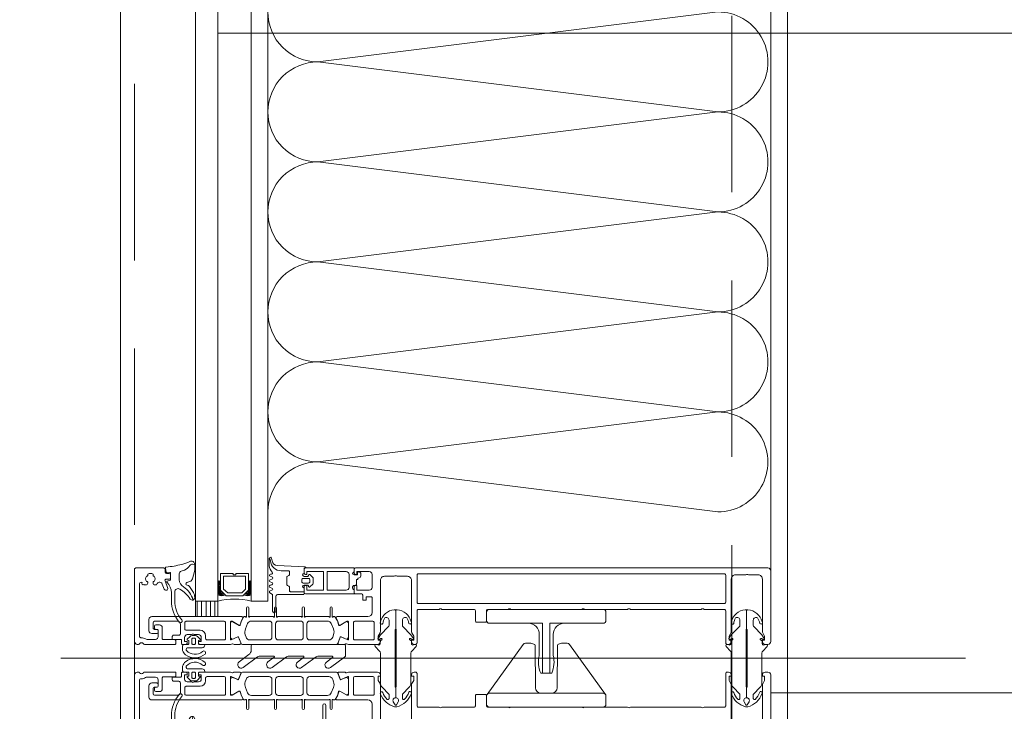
# Model space of a CAD drawing. Header units: millimetres. Extents: x 144573 to 336993, y 74252 to 247042.
# Tile 41 of 256: x 146685 to 147040, y 181411 to 181660. Entities that reach past the tile are written whole.
import ezdxf

# ---------------------------------------------------------------- set-up
doc = ezdxf.new("R2010")
doc.units = ezdxf.units.MM
doc.linetypes.add('ČERCHOVANÁ', pattern=[25.4, 12.7, -6.35, 0, -6.35])
doc.linetypes.add('ČÁRKOVANÁ', pattern=[19.05, 12.7, -6.35])
for name, color, linetype, lineweight in [('FASÁDA DETAILNÍ', 255, 'Continuous', 0), ('NOVA', 255, 'Continuous', 0), ('OSY', 255, 'Continuous', 0)]:
    doc.layers.add(name, color=color, linetype=linetype, lineweight=lineweight)

# ---------------------------------------------------------------- blocks, each defined once
blk = doc.blocks.new('284336')
for points in [[(-0.7, -9.6), (-10, -9.6, 0.414511), (-10.51, -10.11), (-10.51, -15.51, -1), (-11.69, -15.51), (-11.69, -9.6), (-12.69, -8.95, -0.668884), (-12.6, -8.23), (-11.99, -8.01, 0.766384), (-11.99, -7.21), (-12.6, -6.99, -0.76831), (-12.6, -6.23), (-11.99, -6.01, 0.766384), (-11.99, -5.21), (-12.6, -4.99, -0.76831), (-12.6, -4.23), (-11.99, -4.01, 0.766384), (-11.99, -3.21), (-12.6, -2.99, -0.877523), (-12.5, -2.22), (-12.1, -2.22, 0.698129), (-11.83, -1.5, -0.220231), (-12.89, 0.78), (-12.89, 3.45, -0.157143), (-12.82, 3.68), (-12.69, 3.42, -0.067482), (-12.48, 2.53, 0.393136), (-8.66, -1.02), (-6.1, -1.02, -0.414214), (-5.61, -1.51), (-5.61, -2.22, -0.267949), (-5.85, -2.65), (-6.35, -2.93, 0.267949), (-6.61, -3.38), (-6.61, -5.84, 0.267949), (-6.35, -6.29), (-5.85, -6.57, -0.267949), (-5.61, -7), (-5.61, -8.11, 0.414215), (-5.1, -8.62), (-0.41, -8.62), (-0.41, -9.31, -0.414212), (-0.7, -9.6)], [(-0.41, 0), (-0.41, -2, 0.990243), (-0.4, -3.02), (0.9, -3.02, 0.414214), (1.21, -2.71), (1.21, -2.61, -0.668123), (1.71, -2.4), (2.75, -3.45, -0.199004), (2.89, -3.79), (2.89, -5.43, -0.199038), (2.75, -5.77), (1.71, -6.82, -0.668191), (1.21, -6.61), (1.21, -6.51, 0.414214), (0.9, -6.2), (-0.4, -6.2, 0.990269), (-0.41, -7.22), (-0.41, -8.6), (-5.1, -8.6, -0.414215), (-5.59, -8.11), (-5.59, -7, 0.267949), (-5.84, -6.56), (-6.34, -6.27, -0.267949), (-6.59, -5.84), (-6.59, -3.38, -0.267949), (-6.34, -2.95), (-5.84, -2.66, 0.267949), (-5.59, -2.22), (-5.59, -1.51, 0.414214), (-6.1, -1), (-8.66, -1, -0.393156), (-12.46, 2.53, 0.067572), (-12.67, 3.43), (-12.8, 3.7, -0.637545), (-12.12, 3.53), (-11.92, 2.53, 0.344315), (-10.06, 0.91), (0, 0.38, -0.406913), (0.39, 0), (-0.41, 0)], [(1.7, -4.31, 0.414235), (1.2, -3.81), (-0.7, -3.81, 0.414214), (-1.2, -4.31), (-1.2, -4.91, 0.414214), (-0.7, -5.41), (1.2, -5.41, 0.414235), (1.7, -4.91), (1.7, -4.31)]]:
    blk.add_lwpolyline(points, format="xyb", close=True)
blk = doc.blocks.new('nesystémový nástavec 18')
for p, q in [((-18, 6.8), (-18, 8.8)), ((-17.5, 9.3), (-15.36, 9.3)), ((-11, 8), (-17, 8)), ((-17, 8), (-17, 6.3)), ((-15.36, 9.3), (0, 9.3)), ((-11, 1.3), (-11, 8)), ((-2.8, 8), (-9.7, 8)), ((-9.7, 1.3), (-9.7, 8)), ((-0.5, 7.3), (-0.5, 6.8)), ((0, 9.3), (0, 7.8)), ((-17, 6.3), (-17.5, 6.3)), ((-1.8, 2.3), (-1.8, 7)), ((0, 6.3), (0.55, 6.3)), ((0.55, 6.3), (0.95, 5.9)), ((0.95, 5.9), (0.95, 4.8)), ((0.95, 4.8), (0.95, 4.14)), ((0.95, 4.14), (1.2, 4.14)), ((1.4, 3.94), (1.4, 3.84)), ((1.6, 3.64), (1.6, 3.64)), ((-18, 0.5), (-18, 1.8)), ((-17.5, 2.3), (-17, 2.3)), ((-1.8, 0), (-17.5, 0)), ((-17, 2.3), (-17, 1.3)), ((-17, 1.3), (-11, 1.3)), ((-9.7, 1.3), (-2.8, 1.3)), ((0, 0), (-1.8, 0)), ((-0.4, 2.23), (-0.5, 2.04)), ((-0.5, 2.04), (-0.5, 2)), ((1.2, 2.44), (0, 2.44)), ((0, 1.5), (0, 0)), ((1.2, 1.85), (1.2, 2.44)), ((1.8, 1.37), (1.7, 1.35)), ((2.25, 1.63), (1.8, 1.37)), ((2.4, 2.84), (2.4, 1.89))]:
    blk.add_line(p, q)
for centre, radius, start, end in [((-17.5, 8.8), 0.5, 90, 180), ((-15.36, 9.8), 0.5, 270, 270.084), ((-2.8, 7), 1, 0, 90), ((0, 7.3), 0.5, 89.9955, 180.0071), ((-17.5, 6.8), 0.5, 180.0012, 269.9988), ((0, 6.8), 0.5, 179.9949, 270.006), ((0.75, 4.8), 0.2, 359.9656, 0.0344), ((1.2, 3.94), 0.2, 359.9707, 90.0249), ((1.6, 3.84), 0.2, 179.9737, 270.035), ((1.6, 2.84), 0.8, 0.0065, 89.9919), ((-17.5, 1.8), 0.5, 89.999, 180.0002), ((-17.5, 0.5), 0.5, 180, 270), ((-2.8, 2.3), 1, 270, 0), ((0, 2), 0.5, 179.9716, 270.0327), ((0, 1.94), 0.5, 89.9975, 144.0007), ((1.7, 1.85), 0.5, 179.9991, 270), ((2.1, 1.89), 0.3, 299.9815, 0.0183)]:
    blk.add_arc(centre, radius, start, end)
blk = doc.blocks.new('433270')
blk.add_lwpolyline([(1, 0, 0.414364), (0, -1), (0, -1.4, 0.255924), (0.23, -1.83, -0.547723), (0.23, -3.17, 0.255924), (0, -3.6), (0, -14.6, 0.414214), (0.3, -14.9), (1.2, -14.9, 0.414214), (1.7, -14.4), (1.7, -10.3, -0.414214), (2, -10), (6, -10, 0.414248), (7, -9), (7, -7.7, 0.414179), (6.5, -7.2), (5.7, -7.2, 0.414232), (5.4, -7.5), (5.4, -8.2, -0.414198), (5.1, -8.5), (2.8, -8.5, -0.414204), (1.8, -7.5), (1.8, -4.49, -0.147432), (1.97, -3.94, 0.147461), (2.4, -2.5), (2.4, -2.3, -0.414214), (2.9, -1.8), (21.87, -1.8, -0.668178), (22.22, -2.65), (22.16, -2.72, 1), (21.59, -3.29), (21.52, -3.35, 0.198912), (21.38, -3.71), (21.38, -4.05, 0.414214), (22.08, -4.75), (22.38, -4.75, 0.576988), (22.64, -4.3, -0.311246), (24.56, -4.3, 0.576988), (24.82, -4.75), (25.3, -4.75, -0.260065), (25.3, -6.65), (24.82, -6.65, 0.576988), (24.56, -7.1, -0.311246), (22.64, -7.1, 0.576988), (22.38, -6.65), (22.08, -6.65, 0.414214), (21.38, -7.35), (21.38, -7.61, 0.267949), (21.63, -8.04), (21.89, -8.2, -0.637047), (21.73, -10), (19.83, -10.7, 0.315299), (19.5, -11.17), (19.5, -11.49, 0.520567), (20.17, -11.96), (22.83, -10.99, -0.520567), (23.5, -11.46), (23.5, -12.5, 0.414062), (24, -13), (25, -13, 0.414186), (25.5, -12.5), (25.5, -11.5, -0.414182), (26, -11), (27, -11, 0.414214), (27.5, -10.5), (27.5, -0.5, 0.414214), (27, 0), (1, 0)], format="xyb", close=True)
blk = doc.blocks.new('284325')
for points in [[(0.84, -5.23, -0.560316), (0.94, -4.73), (1.94, -4.36, 0.3153), (2.14, -4.08), (2.14, -1.89, 0.451558), (1.8, -1.59), (0.9, -1.7, -0.399586), (0.57, -1.46), (0.3, -0.07, -0.415977), (0.53, 0.29, 0.024107), (6.15, 1.24, 0.076636), (8.99, 2.34, -0.577615), (10.79, 1.3), (10.02, 1.37, 0.283171), (9.08, 0.9, -0.168429), (7.07, -0.74), (5.9, -1.16, 0.315302), (5.24, -2.1), (5.24, -4.21, 0.269719), (6.76, -6.82, -0.194797), (10.18, -11.53, -0.342663), (9.17, -11.17, 0.119207), (5.43, -7.59, 0.578571), (3.63, -8.62), (3.63, -11.77, 0.176415), (6.16, -18.72, -1), (5.24, -19.49, -0.176415), (2.43, -11.77), (2.43, -8.89, 0.208286), (0.84, -5.23)], [(8.95, -6.65), (10.32, -8.78, -0.134555), (10.79, -10.63, -0.339795), (10.19, -11.53, 0.194788), (6.76, -6.81, -0.269736), (5.25, -4.21), (5.25, -2.1, -0.315302), (5.9, -1.17), (7.07, -0.74, 0.168429), (9.09, 0.89, -0.283167), (10.01, 1.36), (10.79, 1.29), (10.79, -0.74, -0.070852), (10.71, -1.3), (9.95, -3.93, -0.241839), (9.08, -4.83), (7.93, -5.22, 0.836024), (8.08, -6.19), (8.11, -6.19, -0.255349), (8.95, -6.65)]]:
    blk.add_lwpolyline(points, format="xyb", close=True)
blk = doc.blocks.new('*U1335')
for points in [[(0, 0, 0.414243), (0.1, 0.1), (0, 0.9, -1.0001), (0.2, 0.9), (0.1, 0.1, 0.414228), (0.2, 0, 0.414228)], [(0.2, 0, 0.414243), (0.3, 0.1), (0.2, 0.9, -1.0001), (0.4, 0.9), (0.3, 0.1, 0.414228), (0.4, 0, 0.414228)], [(0.4, 0, 0.414243), (0.5, 0.1), (0.4, 0.9, -1.0001), (0.6, 0.9), (0.5, 0.1, 0.414228), (0.6, 0, 0.414228)], [(0.6, 0, 0.414243), (0.7, 0.1), (0.6, 0.9, -1.0001), (0.8, 0.9), (0.7, 0.1, 0.414228), (0.8, 0, 0.414228)], [(0.8, 0, 0.414243), (0.9, 0.1), (0.8, 0.9, -1.0001), (1, 0.9), (0.9, 0.1, 0.414228), (1, 0, 0.414228)], [(1, 0, 0.414243), (1.1, 0.1), (1, 0.9, -1.0001), (1.2, 0.9), (1.1, 0.1, 0.414228), (1.2, 0, 0.414228)], [(1.2, 0, 0.414243), (1.3, 0.1), (1.2, 0.9, -1.0001), (1.4, 0.9), (1.3, 0.1, 0.414228), (1.4, 0, 0.414228)], [(1.4, 0, 0.414243), (1.5, 0.1), (1.4, 0.9, -1.0001), (1.6, 0.9), (1.5, 0.1, 0.414228), (1.6, 0, 0.414228)], [(1.6, 0, 0.414243), (1.7, 0.1), (1.6, 0.9, -1.0001), (1.8, 0.9), (1.7, 0.1, 0.414228), (1.8, 0, 0.414228)], [(1.8, 0, 0.414243), (1.9, 0.1), (1.8001, 0.9, -1.0001), (2, 0.9), (1.9001, 0.1, 0.414228), (2, 0, 0.414228)]]:
    blk.add_lwpolyline(points, format="xyb")
blk = doc.blocks.new('244748_a')
blk.add_lwpolyline([(8.32, -1.69, 0.082248), (6.34, -0.9, -1.09695), (6.94, -0.1, -0.315353), (11.26, -5.15, -0.480529), (10.87, -5.64), (4.27, -5.64), (4.08, -5.45), (-16.53, -5.45), (-16.72, -5.64), (-20.43, -5.64, 0.574019), (-21.93, -4.78), (-22.99, -5.4, 0.524827), (-22.99, -5.9), (-21.93, -6.52, 0.574021), (-20.43, -5.66), (-16.72, -5.66), (-16.53, -5.85), (4.08, -5.85), (4.27, -5.66), (10.87, -5.66, -0.480529), (11.26, -6.15, -0.326229), (6.88, -11.09, -1.09695), (6.28, -10.3, 0.081457), (8.32, -9.61, 0.599203), (7.48, -8.05), (5.52, -8.05, 0.198965), (5.17, -8.2), (2.22, -11.15), (0.93, -12.01, -0.738038), (0.51, -11.62), (0.87, -11, 1), (0.35, -10.7), (0, -11.3), (-0.98, -11.3, 0.619205), (-1.45, -12.06), (-1.28, -12.43, -0.808139), (-2.04, -13.04), (-3.63, -11.44, 0.198906), (-4.34, -11.15), (-14.99, -11.15, -0.198936), (-16.76, -10.42), (-18.98, -8.2, 0.198942), (-19.33, -8.05), (-20.67, -8.05, 0.500217), (-21.09, -8.73, 0.122037), (-18.5, -10.27, -1.093735), (-19.1, -11.07, -0.240768), (-23.7, -6.07, -0.106226), (-23.7, -5.23, -0.256232), (-19, -0.13, -1.093735), (-18.4, -0.92, 0.116856), (-21.09, -2.57, 0.500217), (-20.67, -3.25), (-19.33, -3.25, 0.198942), (-18.98, -3.1), (-16.75, -0.88, -0.198936), (-14.99, -0.15), (-4.34, -0.15, 0.198907), (-3.63, 0.14), (-2.04, 1.74, -0.808139), (-1.28, 1.13), (-1.45, 0.76, 0.619205), (-0.98, 0), (0, 0), (0.35, -0.6, 1), (0.87, -0.3), (0.51, 0.32, -0.738038), (0.93, 0.71), (2.22, -0.15), (5.17, -3.1, 0.198965), (5.52, -3.25), (7.48, -3.25, 0.599203)], format="xyb", close=True)
blk = doc.blocks.new('236134_0100_s_v')
for points in [[(22.8, -23), (22.8, -5), (42, -5, 0.414214), (43, -4), (43, -1, 0.414214), (42, 0), (1, 0, 0.414214), (0, -1), (0, -4, 0.414214), (1, -5), (20.2, -5), (20.2, -23)], [(15, -5, -0.414214), (19, -9), (19, -16.57, 0.165764), (19.53, -23), (23.47, -23, 0.165764), (24, -16.57), (24, -9, -0.414214), (28, -5)]]:
    blk.add_lwpolyline(points, format="xyb")
blk = doc.blocks.new('236134_0200_s_v')
for points in [[(19.58, 5, -0.41166), (17.58, 6.98), (17.45, 22.25, 0.344217), (17.07, 22.73), (16, 23), (14, 23, 0.240828), (13.19, 22.59), (0.19, 4.59)], [(23.42, 5, 0.41166), (25.42, 6.98), (25.55, 22.25, -0.344217), (25.93, 22.73), (27, 23), (29, 23, -0.240828), (29.81, 22.59), (42.81, 4.59)]]:
    blk.add_lwpolyline(points, format="xyb")
blk.add_lwpolyline([(42, 5), (1, 5, 0.414214), (0, 4), (0, 1, 0.414214), (1, 0), (42, 0, 0.414214), (43, 1), (43, 4, 0.414214)], format="xyb", close=True)
blk = doc.blocks.new('288126')
for points in [[(-16.5, 0), (16.5, 0)], [(-17, -2.08), (-17, -0.5)], [(17, -0.5), (17, -3.8)], [(-21.36, -6.34), (-17.8, -3.69)], [(-14.71, -4.5), (-19.87, -8.34)], [(-8.83, -4.3), (-14.11, -4.3)], [(-10.96, -6.34), (-8.71, -4.66)], [(-4.31, -4.5), (-9.47, -8.34)], [(1.81, -4.3), (-3.71, -4.3)], [(-0.35, -6.36), (1.93, -4.66)], [(6.33, -4.5), (1.14, -8.37)], [(12.21, -4.3), (6.93, -4.3)], [(10.05, -6.36), (12.33, -4.66)], [(16.6, -4.6), (11.54, -8.37)]]:
    blk.add_lwpolyline(points)
for centre, radius, start, end in [((16.5, -0.5), 0.5, 0, 90), ((-16.5, -0.5), 0.5, 90, 180), ((-20.61, -7.34), 1.25, 126.7059, 306.7059), ((-10.21, -7.34), 1.25, 126.7059, 306.7059), ((0.4, -7.37), 1.25, 126.7059, 306.7059), ((10.8, -7.37), 1.25, 126.7059, 306.7059), ((16, -3.8), 1, 306.7059, 0)]:
    blk.add_arc(centre, radius, start, end)
at = {"extrusion": (0, 0, -1)}
for centre, radius, start, end in [((19, -2.08), 2, 180, 233.2941), ((14.11, -5.3), 1, 53.2941, 90), ((8.83, -4.5), 0.2, 90, 233.2941), ((3.71, -5.3), 1, 53.2941, 90), ((-1.81, -4.5), 0.2, 90, 233.2941), ((-6.93, -5.3), 1, 53.2941, 90), ((-12.21, -4.5), 0.2, 90, 233.2941)]:
    blk.add_arc(centre, radius, start, end, dxfattribs=at)
blk = doc.blocks.new('246426')
for points in [[(-1.84, 0.64), (-2.86, -0.38, 0.198926), (-3.15, -1.09), (-3.15, -2.31, 0.198926), (-2.86, -3.02), (-1.84, -4.04, 0.637051), (-1.5, -3.92), (-1.45, -3.4), (-0.3, -3.4, -0.41484), (0, -3.7), (0, -5.19, 0.414232), (0.5, -5.69), (2.14, -5.69, 0.071862), (2.2, -5.68, 0.157876), (3.73, -4.64, 0.360336), (3.48, 2.39, 0.964062), (2.54, 1.48, -0.403385), (2.25, -4.34, -0.190964), (2.11, -4.39), (1.7, -4.39, -0.414214), (1.2, -3.89), (1.2, 1.31, 0.414201), (0.2, 2.31), (0, 2.31), (0, 0.3, -0.414214), (-0.3, 0), (-1.45, 0), (-1.5, 0.52, 0.637051), (-1.84, 0.64)], [(-2.25, -1.4, -0.414214), (-1.85, -1), (-0.4, -1, -0.414214), (0, -1.4), (0, -2, -0.414214), (-0.4, -2.4), (-1.85, -2.4, -0.414214), (-2.25, -2), (-2.25, -1.4)]]:
    blk.add_lwpolyline(points, format="xyb", close=True)

msp = doc.modelspace()

# ---------------------------------------------------------------- hatches: boundary and pattern name
at = {"layer": 'FASÁDA DETAILNÍ'}
h = msp.add_hatch(dxfattribs=at)
h.set_pattern_fill('ANSI31', color=256, scale=0.5, angle=585)
h.set_pattern_definition([(270, (214136.837, 171130.8375), (1.5875, -8e-16), [])])
h.paths.add_polyline_path([(146756.48, 181445.259), (146756.48, 181450.759), (146748.48, 181450.759), (146748.48, 181445.259)])

# ---------------------------------------------------------------- linework, layer by layer
for p, q in [((146748.48, 181450.759), (146748.48, 181859.759)), ((146756.48, 181859.759), (146756.48, 181450.759)), ((146768.48, 181450.759), (146768.48, 181859.759)), ((146774.48, 181859.759), (146774.48, 181450.759)), ((146756.48, 181450.759), (146748.48, 181450.759)), ((146774.48, 181450.759), (146768.48, 181450.759)), ((147025.604, 181430.259), (146699.912, 181430.259))]:
    msp.add_line(p, q, dxfattribs=at)
for points in [[(173301.48, 174615.259), (146721.48, 174615.259), (146721.48, 198295.259), (173301.48, 198295.259)], [(173061.48, 174855.259), (146961.48, 174855.259), (146961.48, 198055.259), (173061.48, 198055.259)], [(146767.48, 181460.759), (146767.48, 181454.759), (146765.48, 181452.759), (146759.48, 181452.759), (146757.48, 181454.759), (146757.48, 181460.759), (146761.98, 181460.759), (146761.98, 181460.259), (146762.98, 181460.259), (146762.98, 181460.759)], [(146758.48, 181459.759), (146766.48, 181459.759), (146766.48, 181455.173), (146765.066, 181453.759), (146760.033, 181453.759), (146758.48, 181455.173)], [(146748.48, 181445.259), (146748.48, 181450.759), (146756.48, 181450.759), (146756.48, 181445.259)]]:
    msp.add_lwpolyline(points, close=True, dxfattribs=at)
at = {"layer": 'FASÁDA DETAILNÍ', "linetype": 'ČÁRKOVANÁ', "ltscale": 5}
for points in [[(173296.48, 174620.259), (146726.48, 174620.259), (146726.48, 198290.259), (173296.48, 198290.259)], [(173081.48, 174835.259), (146941.48, 174835.259), (146941.48, 198075.259), (173081.48, 198075.259)]]:
    msp.add_lwpolyline(points, close=True, dxfattribs=at)
at = {"layer": 'FASÁDA DETAILNÍ'}
msp.add_lwpolyline([(146955.48, 181461.759), (146955.48, 181848.759)], dxfattribs=at)
for points in [[(146954.48, 181462.759), (146805.98, 181462.759, 0.4142136), (146805.48, 181462.259), (146805.48, 181460.959, 0.4142197), (146805.98, 181460.459), (146806.48, 181460.459), (146806.48, 181461.459), (146810.98, 181461.459, -0.4142136), (146811.98, 181460.459), (146811.98, 181455.759, -0.4142136), (146810.98, 181454.759), (146806.48, 181454.759), (146806.48, 181456.459), (146805.98, 181456.459, 0.4142012), (146805.48, 181455.959), (146805.48, 181453.959, 0.4142136), (146805.98, 181453.459), (146808.123, 181453.459, -0.4142136), (146808.623, 181452.959), (146808.623, 181451.159), (146809.874, 181451.159), (146809.874, 181452.359), (146811.68, 181452.359, -0.4142136), (146811.98, 181452.059), (146811.98, 181446.76, -0.4141667), (146810.48, 181445.26), (146803.482, 181445.259), (146799.382, 181445.259, 0.5773503), (146799.036, 181444.659), (146799.534, 181443.796), (146799.962, 181442.304, 0.4887011), (146800.401, 181442.127), (146802.867, 181443.559), (146803.287, 181443.559, -0.4325656), (146803.482, 181443.359), (146803.482, 181437.054, -0.5483974), (146803.201, 181436.868), (146800.817, 181437.937, 0.4253361), (146800.55, 181437.829), (146799.733, 181435.806, 0.5315629), (146800.104, 181435.256), (146802.168, 181435.256, 0.2313061), (146802.405, 181435.372, -0.3061853), (146802.725, 181435.476), (146803.482, 181435.259), (146813.986, 181435.259, 0.4142136), (146814.986, 181436.259), (146814.986, 181436.759), (146814.186, 181436.759), (146814.186, 181438.259), (146814.846, 181439.402, 0.1316504), (146814.98, 181439.902), (146814.98, 181458.267, -0.4142136), (146816.48, 181459.767), (146819.981, 181459.767, -0.3999851), (146820.981, 181459.767), (146824.68, 181459.767, -0.4142136), (146826.18, 181458.267), (146826.18, 181439.902, 0.1316504), (146826.314, 181439.402), (146826.974, 181438.259), (146826.974, 181436.759), (146826.174, 181436.759), (146826.174, 181436.259, 0.4142136), (146827.174, 181435.259), (146827.68, 181435.259, 0.4142136), (146828.18, 181435.759), (146828.18, 181447.359, -0.4142136), (146828.68, 181447.859), (146836.08, 181447.859, -0.3999851), (146837.08, 181447.859), (146848.68, 181447.859, -0.4142136), (146849.18, 181447.359), (146849.18, 181443.759, 0.4142136), (146849.68, 181443.259), (146852.68, 181443.259, 0.4142136), (146853.18, 181443.759), (146853.18, 181447.359, -0.4142136), (146853.68, 181447.859), (146860.98, 181447.859, -0.38324), (146861.98, 181447.859), (146887.48, 181447.859, -0.38324), (146888.48, 181447.859), (146903.98, 181447.859, -0.38324), (146904.98, 181447.859), (146930.48, 181447.859, -0.38324), (146931.48, 181447.859), (146938.78, 181447.859, -0.4142136), (146939.28, 181447.359), (146939.28, 181435.759, 0.4142136), (146939.78, 181435.259), (146940.28, 181435.259, 0.4142136), (146941.28, 181436.259), (146941.28, 181436.759), (146940.48, 181436.759), (146940.48, 181438.259), (146941.146, 181439.412, 0.1169365), (146941.28, 181439.912), (146941.28, 181458.767, -0.4142315), (146942.78, 181460.267), (146946.49, 181460.267, -0.3999851), (146947.49, 181460.267), (146950.98, 181460.267, -0.4142315), (146952.48, 181458.767), (146952.48, 181439.912, 0.1169365), (146952.614, 181439.412), (146953.28, 181438.259), (146953.28, 181436.759), (146952.48, 181436.759), (146952.48, 181436.259, 0.4142136), (146953.48, 181435.259), (146954.48, 181435.259, 0.4142136), (146955.48, 181436.259), (146955.48, 181461.759, 0.4142135), (146954.48, 181462.759)], [(146828.68, 181460.659), (146938.78, 181460.659, -0.4142136), (146939.28, 181460.159), (146939.28, 181450.459, -0.4142136), (146938.78, 181449.959), (146828.68, 181449.959, -0.4142136), (146828.18, 181450.459), (146828.18, 181460.159, -0.4142136), (146828.68, 181460.659)], [(146799.141, 181435.259), (146787.23, 181435.258), (146765.319, 181435.259, -0.3058367), (146764.855, 181435.572), (146763.933, 181437.859, 0.4253361), (146763.665, 181437.966), (146762.047, 181437.25, -0.5437525), (146760.99, 181437.934), (146760.99, 181442.839, -0.5781822), (146761.891, 181443.357), (146764.083, 181442.096, 0.4885049), (146764.522, 181442.273), (146764.956, 181443.787), (146765.719, 181445.108, -0.2824777), (146765.995, 181445.258), (146766.44, 181445.258, 1.4470094), (146766.79, 181445.39), (146766.79, 181448.358, -1), (146767.59, 181448.358), (146767.59, 181445.39, 1.4470094), (146767.941, 181445.258), (146776.48, 181445.258, 1.4470094), (146776.83, 181445.39), (146776.83, 181448.358, -1), (146777.63, 181448.358), (146777.63, 181445.39, 1.4470094), (146777.981, 181445.258), (146786.48, 181445.258, 1.4470094), (146786.83, 181445.39), (146786.83, 181448.358, -1), (146787.63, 181448.358), (146787.63, 181445.39, 1.4470094), (146787.981, 181445.258), (146796.52, 181445.258, 1.4470094), (146796.87, 181445.39), (146796.87, 181448.358, -1), (146797.67, 181448.358), (146797.67, 181445.39, 1.4470094), (146798.021, 181445.258), (146798.465, 181445.258, -0.2824777), (146798.741, 181445.108), (146799.504, 181443.787), (146799.938, 181442.273, 0.4885049), (146800.377, 181442.096), (146802.569, 181443.357, -0.5781822), (146803.47, 181442.839), (146803.47, 181437.934, -0.5437525), (146802.413, 181437.25), (146800.795, 181437.966, 0.4253361), (146800.528, 181437.859), (146799.605, 181435.572, -0.3058367), (146799.141, 181435.259)], [(146760.98, 181435.259), (146749.98, 181435.259, -0.4144257), (146749.48, 181435.759), (146749.48, 181436.252), (146750.48, 181436.252), (146750.48, 181437.752, 0.4142136), (146749.48, 181438.752), (146747.98, 181438.752, 0.3999851), (146746.98, 181438.752), (146745.48, 181438.752, 0.4142136), (146744.48, 181437.752), (146744.48, 181436.259), (146745.48, 181436.259), (146745.48, 181435.759, -0.4144559), (146744.98, 181435.259), (146743.68, 181435.26, -0.4139712), (146743.38, 181435.56), (146743.38, 181436.758, 0.4142136), (146743.08, 181437.058), (146740.08, 181437.058), (146740.08, 181438.058, -0.4142136), (146740.58, 181438.558), (146742.48, 181438.558, 0.4142136), (146742.98, 181439.058), (146742.98, 181442.559, 0.4142056), (146741.98, 181443.559), (146733.68, 181443.559, 0.4142063), (146733.18, 181443.059), (146733.18, 181441.159, 0.414219), (146733.68, 181440.659), (146734.48, 181440.659, -0.4142136), (146734.98, 181440.159), (146734.98, 181439.659, -0.4142136), (146734.48, 181439.159), (146732.68, 181439.159, -0.4142136), (146731.68, 181440.159), (146731.68, 181444.259, -0.4142136), (146732.68, 181445.259), (146760.98, 181445.259), (146765.08, 181445.259, -0.5773503), (146765.427, 181444.659), (146764.928, 181443.796), (146764.5, 181442.304, -0.4887011), (146764.061, 181442.127), (146761.596, 181443.559), (146761.175, 181443.559, 0.4325656), (146760.98, 181443.359), (146760.98, 181437.054, 0.5483974), (146761.262, 181436.868), (146763.646, 181437.937, -0.4253361), (146763.913, 181437.829), (146764.729, 181435.806, -0.5315625), (146764.358, 181435.256), (146762.294, 181435.256, -0.2313061), (146762.057, 181435.372, 0.3061853), (146761.738, 181435.476), (146760.98, 181435.259)], [(146758.78, 181443.559), (146745.08, 181443.559, 0.4142136), (146744.58, 181443.059), (146744.58, 181440.852, 0.4142136), (146745.08, 181440.352), (146750.05, 181440.352, -0.4111388), (146752.08, 181438.352), (146752.08, 181437.359, 0.4142136), (146752.58, 181436.859), (146758.78, 181436.859, 0.4142136), (146759.28, 181437.359), (146759.28, 181443.059, 0.4142136), (146758.78, 181443.559)], [(146768.03, 181436.858), (146774.93, 181436.858, 0.4142178), (146775.93, 181437.858), (146775.93, 181442.658, 0.4142178), (146774.93, 181443.658), (146768.568, 181443.658, 0.305619), (146767.177, 181442.72), (146766.399, 181440.796, 0.1764286), (146766.327, 181438.744), (146766.603, 181437.894, 0.3249157), (146768.03, 181436.858)], [(146778.23, 181436.858), (146786.23, 181436.858, 0.4142136), (146787.23, 181437.858), (146787.23, 181442.658, 0.4142136), (146786.23, 181443.658), (146778.23, 181443.658, 0.4142136), (146777.23, 181442.658), (146777.23, 181437.858, 0.4142136), (146778.23, 181436.858)], [(146789.53, 181436.858), (146796.43, 181436.858, 0.3249157), (146797.857, 181437.894), (146798.133, 181438.744, 0.1764286), (146798.061, 181440.796), (146797.283, 181442.72, 0.305619), (146795.892, 181443.658), (146789.53, 181443.658, 0.4142178), (146788.53, 181442.658), (146788.53, 181437.858, 0.4142178), (146789.53, 181436.858)], [(146812.78, 181437.359, -0.4142136), (146812.28, 181436.859), (146805.78, 181436.859, -0.4142136), (146805.28, 181437.359), (146805.28, 181443.059, -0.4142136), (146805.78, 181443.559), (146812.28, 181443.559, -0.4142136), (146812.78, 181443.059), (146812.78, 181437.359)], [(146760.98, 181425.259), (146749.98, 181425.259, 0.4144257), (146749.48, 181424.759), (146749.48, 181424.265), (146750.48, 181424.265), (146750.48, 181422.765, -0.4142136), (146749.48, 181421.765), (146747.98, 181421.765, -0.3999851), (146746.98, 181421.765), (146745.48, 181421.765, -0.4142136), (146744.48, 181422.765), (146744.48, 181424.259), (146745.48, 181424.259), (146745.48, 181424.759, 0.4144559), (146744.98, 181425.259), (146743.68, 181425.257, 0.4139712), (146743.38, 181424.957), (146743.38, 181423.759, -0.4142136), (146743.08, 181423.459), (146740.08, 181423.459), (146740.08, 181422.459, 0.4142136), (146740.58, 181421.959), (146742.48, 181421.959, -0.4142136), (146742.98, 181421.459), (146742.98, 181417.959, -0.4142056), (146741.98, 181416.959), (146733.68, 181416.959, -0.4142063), (146733.18, 181417.459), (146733.18, 181419.359, -0.414219), (146733.68, 181419.859), (146734.48, 181419.859, 0.4142136), (146734.98, 181420.359), (146734.98, 181420.859, 0.4142136), (146734.48, 181421.359), (146732.68, 181421.359, 0.4142136), (146731.68, 181420.359), (146731.68, 181416.259, 0.4142136), (146732.68, 181415.259), (146760.98, 181415.259), (146765.08, 181415.258, 0.5773503), (146765.427, 181415.858), (146764.928, 181416.722), (146764.5, 181418.214, 0.4887011), (146764.061, 181418.39), (146761.596, 181416.959), (146761.175, 181416.959, -0.4325656), (146760.98, 181417.159), (146760.98, 181423.463, -0.5483974), (146761.262, 181423.649), (146763.646, 181422.58, 0.4253361), (146763.913, 181422.688), (146764.729, 181424.711, 0.5315625), (146764.358, 181425.261), (146762.294, 181425.261, 0.2313061), (146762.057, 181425.145, -0.3061853), (146761.738, 181425.041), (146760.98, 181425.259)], [(146758.78, 181416.959), (146745.08, 181416.959, -0.4142136), (146744.58, 181417.459), (146744.58, 181419.665, -0.4142136), (146745.08, 181420.165), (146750.05, 181420.165, 0.4111388), (146752.08, 181422.165), (146752.08, 181423.159, -0.4142136), (146752.58, 181423.659), (146758.78, 181423.659, -0.4142136), (146759.28, 181423.159), (146759.28, 181417.459, -0.4142136), (146758.78, 181416.959)], [(146799.141, 181425.259), (146787.23, 181425.259), (146765.319, 181425.259, 0.3058367), (146764.855, 181424.946), (146763.933, 181422.659, -0.4253361), (146763.665, 181422.551), (146762.047, 181423.267, 0.5437525), (146760.99, 181422.583), (146760.99, 181417.679, 0.5781822), (146761.891, 181417.16), (146764.083, 181418.421, -0.4885049), (146764.522, 181418.244), (146764.956, 181416.73), (146765.719, 181415.409, 0.2824777), (146765.995, 181415.259), (146766.44, 181415.259, -1.4470094), (146766.79, 181415.127), (146766.79, 181412.159, 1), (146767.59, 181412.159), (146767.59, 181415.127, -1.4470094), (146767.941, 181415.26), (146776.48, 181415.259, -1.4470094), (146776.83, 181415.127), (146776.83, 181412.159, 1), (146777.63, 181412.159), (146777.63, 181415.127, -1.4470094), (146777.981, 181415.26), (146786.48, 181415.259, -1.4470094), (146786.83, 181415.127), (146786.83, 181412.159, 1), (146787.63, 181412.159), (146787.63, 181415.127, -1.4470094), (146787.981, 181415.26), (146796.52, 181415.259, -1.4470094), (146796.87, 181415.127), (146796.87, 181412.159, 1), (146797.67, 181412.159), (146797.67, 181415.127, -1.4470094), (146798.021, 181415.26), (146798.465, 181415.259, 0.2824777), (146798.741, 181415.409), (146799.504, 181416.73), (146799.938, 181418.244, -0.4885049), (146800.377, 181418.421), (146802.569, 181417.16, 0.5781822), (146803.47, 181417.679), (146803.47, 181422.583, 0.5437525), (146802.413, 181423.267), (146800.795, 181422.551, -0.4253361), (146800.528, 181422.659), (146799.605, 181424.946, 0.3058367), (146799.141, 181425.259)], [(146768.03, 181423.66), (146774.93, 181423.66, -0.4142178), (146775.93, 181422.66), (146775.93, 181417.859, -0.4142178), (146774.93, 181416.859), (146768.568, 181416.859, -0.305619), (146767.177, 181417.797), (146766.399, 181419.721, -0.1764286), (146766.327, 181421.773), (146766.603, 181422.623, -0.3249157), (146768.03, 181423.66)], [(146778.23, 181423.66), (146786.23, 181423.66, -0.4142136), (146787.23, 181422.66), (146787.23, 181417.859, -0.4142136), (146786.23, 181416.859), (146778.23, 181416.859, -0.4142136), (146777.23, 181417.859), (146777.23, 181422.66, -0.4142136), (146778.23, 181423.66)], [(146789.53, 181423.66), (146796.43, 181423.66, -0.3249157), (146797.857, 181422.623), (146798.133, 181421.773, -0.1764286), (146798.061, 181419.721), (146797.283, 181417.797, -0.305619), (146795.892, 181416.859), (146789.53, 181416.859, -0.4142178), (146788.53, 181417.859), (146788.53, 181422.66, -0.4142178), (146789.53, 181423.66)], [(146812.78, 181423.158, 0.4142136), (146812.28, 181423.658), (146805.78, 181423.658, 0.4142136), (146805.28, 181423.158), (146805.28, 181417.458, 0.4142136), (146805.78, 181416.958), (146812.28, 181416.958, 0.4142136), (146812.78, 181417.458), (146812.78, 181423.158)]]:
    msp.add_lwpolyline(points, format="xyb", close=True, dxfattribs=at)
for points in [[(146811.98, 181408.459), (146811.98, 181413.757, 0.4141667), (146810.48, 181415.257), (146803.482, 181415.259), (146799.382, 181415.258, -0.5773503), (146799.036, 181415.858), (146799.534, 181416.722), (146799.962, 181418.214, -0.4887011), (146800.401, 181418.39), (146802.867, 181416.959), (146803.287, 181416.959, 0.4325656), (146803.482, 181417.159), (146803.482, 181423.463, 0.5483974), (146803.201, 181423.649), (146800.817, 181422.58, -0.4253361), (146800.55, 181422.688), (146799.733, 181424.711, -0.5315629), (146800.104, 181425.261), (146802.168, 181425.261, -0.2313061), (146802.405, 181425.145, 0.3061853), (146802.725, 181425.041), (146803.482, 181425.259), (146813.986, 181425.259, -0.4142136), (146814.986, 181424.259), (146814.986, 181423.759), (146814.186, 181423.759), (146814.186, 181422.259), (146814.846, 181421.115, -0.1316504), (146814.98, 181420.615), (146814.98, 181402.25, 0.4142136)], [(146826.18, 181402.25), (146826.18, 181420.615, -0.1316504), (146826.314, 181421.115), (146826.974, 181422.259), (146826.974, 181423.759), (146826.174, 181423.759), (146826.174, 181424.259, -0.4142136), (146827.174, 181425.259), (146827.68, 181425.259, -0.4142136), (146828.18, 181424.759), (146828.18, 181413.159, 0.4142136), (146828.68, 181412.659), (146836.08, 181412.659, 0.3999851), (146837.08, 181412.659), (146848.68, 181412.659, 0.4142136), (146849.18, 181413.159), (146849.18, 181416.759, -0.4142136), (146849.68, 181417.259), (146852.68, 181417.259, -0.4142136), (146853.18, 181416.759), (146853.18, 181413.159, 0.4142136), (146853.68, 181412.659), (146860.98, 181412.659, 0.38324), (146861.98, 181412.659), (146887.48, 181412.659, 0.38324), (146888.48, 181412.659), (146903.98, 181412.659, 0.38324), (146904.98, 181412.659), (146930.48, 181412.659, 0.38324), (146931.48, 181412.659), (146938.78, 181412.659, 0.4142136), (146939.28, 181413.159), (146939.28, 181424.759, -0.4142136), (146939.78, 181425.259), (146940.28, 181425.259, -0.4142136), (146941.28, 181424.259), (146941.28, 181423.759), (146940.48, 181423.759), (146940.48, 181422.259), (146941.146, 181421.105, -0.1169365), (146941.28, 181420.605), (146941.28, 181401.75, 0.4142315)], [(146952.48, 181401.75), (146952.48, 181420.605, -0.1169365), (146952.614, 181421.105), (146953.28, 181422.259), (146953.28, 181423.759), (146952.48, 181423.759), (146952.48, 181424.259, -0.4142136), (146953.48, 181425.259), (146954.48, 181425.259, -0.4142136), (146955.48, 181424.259), (146955.48, 181398.759, -0.4142135)]]:
    msp.add_lwpolyline(points, format="xyb", dxfattribs=at)
for centre, radius, start, end in [((146756.98, 181458.621), 0.596, 213.03656, 326.96344), ((146767.98, 181458.621), 0.596, 213.03656, 326.96344), ((146756.98, 181458.329), 0.596, 213.03656, 326.96344), ((146756.98, 181458.036), 0.596, 213.03656, 326.96344), ((146756.98, 181457.744), 0.596, 213.03656, 326.96344), ((146756.98, 181457.451), 0.596, 213.03656, 326.96344), ((146756.98, 181457.159), 0.596, 213.03656, 326.96344), ((146756.98, 181456.866), 0.596, 213.03656, 326.96344), ((146756.98, 181456.574), 0.596, 213.03656, 326.96344), ((146756.98, 181456.281), 0.596, 213.03656, 326.96344), ((146756.98, 181455.989), 0.596, 213.03656, 326.96344), ((146756.98, 181455.696), 0.596, 213.03656, 326.96344), ((146756.98, 181455.404), 0.596, 213.03656, 326.96344), ((146756.98, 181455.111), 0.596, 213.03656, 326.96344), ((146767.98, 181458.329), 0.596, 213.03656, 326.96344), ((146767.98, 181458.036), 0.596, 213.03656, 326.96344), ((146767.98, 181457.744), 0.596, 213.03656, 326.96344), ((146767.98, 181457.451), 0.596, 213.03656, 326.96344), ((146767.98, 181457.159), 0.596, 213.03656, 326.96344), ((146767.98, 181456.866), 0.596, 213.03656, 326.96344), ((146767.98, 181456.574), 0.596, 213.03656, 326.96344), ((146767.98, 181456.281), 0.596, 213.03656, 326.96344), ((146767.98, 181455.989), 0.596, 213.03656, 326.96344), ((146767.98, 181455.696), 0.596, 213.03656, 326.96344), ((146767.98, 181455.404), 0.596, 213.03656, 326.96344), ((146767.98, 181455.111), 0.596, 213.03656, 326.96344), ((146757.118, 181455.099), 0.879, 223.50356, 316.00509), ((146757.266, 181455.189), 1.263, 231.50044, 308.03437), ((146757.405, 181455.35), 1.712, 237.31435, 302.70505), ((146757.549, 181455.594), 2.248, 241.59719, 298.47266), ((146757.718, 181455.943), 2.897, 244.70485, 294.69333), ((146757.832, 181456.309), 3.546, 247.59095, 292.70618), ((146762.48, 181428.867), 22.699, 74.67278, 105.32722), ((146767.128, 181456.309), 3.546, 247.29382, 292.40905), ((146767.242, 181455.943), 2.897, 245.30667, 295.29515), ((146767.411, 181455.594), 2.248, 241.52734, 298.40281), ((146767.555, 181455.35), 1.712, 237.29495, 302.68565), ((146767.694, 181455.189), 1.263, 231.96563, 308.49956), ((146767.842, 181455.099), 0.879, 223.99491, 316.49644)]:
    msp.add_arc(centre, radius, start, end, dxfattribs=at)
at = {"layer": 'NOVA'}
msp.add_line((147261.48, 181417.759), (146955.48, 181417.759), dxfattribs=at)
at = {"layer": 'OSY', "linetype": 'ČERCHOVANÁ', "ltscale": 25}
msp.add_line((173748.036, 181655.259), (146109.064, 181655.259), dxfattribs=at)

# ---------------------------------------------------------------- block references
at = {"layer": 'FASÁDA DETAILNÍ', "xscale": 179.9999932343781, "yscale": 179.9999932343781, "zscale": 179.9999932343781, "rotation": 270}
msp.add_blockref('*U1335', (146774.48, 181842.932), dxfattribs=at)
at = {"layer": 'FASÁDA DETAILNÍ'}
for name, p in [('284325', (146737.34, 181462.759)), ('284336', (146787.89, 181462.759)), ('236134_0100_s_v', (146853.18, 181447.859)), ('288126', (146785.47, 181435.258)), ('236134_0200_s_v', (146853.18, 181412.659))]:
    msp.add_blockref(name, p, dxfattribs=at)
for name, p, rotation in [('433270', (146726.48, 181435.258), 90), ('246426', (146749.48, 181435.254), 270)]:
    msp.add_blockref(name, p, dxfattribs=dict(at, rotation=rotation))
at = {"layer": 'FASÁDA DETAILNÍ', "xscale": -1}
for name, p, rotation in [('nesystémový nástavec 18', (146805.48, 181462.759), 180), ('244748_a', (146826.141, 181436.481), 270), ('244748_a', (146952.441, 181436.481), 270), ('246426', (146749.48, 181425.263), 270), ('433270', (146726.48, 181425.259), 90), ('284325', (146737.34, 181397.759), 180), ('284336', (146805.89, 181397.759), 180)]:
    msp.add_blockref(name, p, dxfattribs=dict(at, rotation=rotation))

doc.saveas('drawing.dxf')
